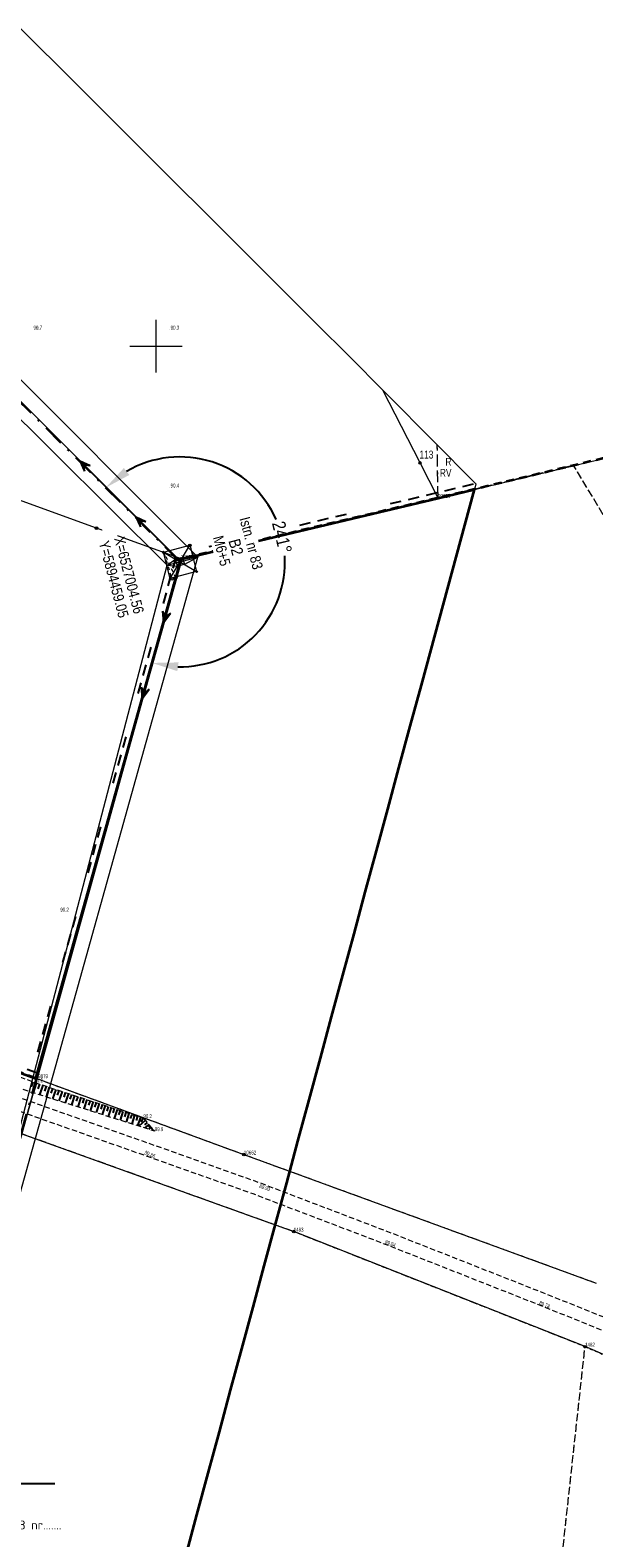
# Model space of a CAD drawing. Header units: metres. Extents: x 6524698 to 6533081, y 5883213 to 5896811.
# Tile 126 of 167: x 6526976 to 6527083, y 5894274 to 5894560. Entities that reach past the tile are written whole.
import ezdxf
from ezdxf import colors
from ezdxf.entities.mleader import LeaderData, LeaderLine
from ezdxf.enums import TextEntityAlignment as Align
from ezdxf.math import Vec2, Vec3

# ---------------------------------------------------------------- set-up
doc = ezdxf.new("R2010")
doc.units = ezdxf.units.M
doc.header["$MEASUREMENT"] = 0
for name, pattern in [('DASHDOT', [4, 2, -0.9, 0.2, -0.9]), ('mapa zasadnicza$0$1.0_0.5', [1.5, 1, -0.5]), ('mapa zasadnicza$0$1.5_1.0', [2.5, 1.5, -1]), ('mapa zasadnicza$0$219-1000', [0]), ('mapa zasadnicza$0$219-500', [0]), ('mapa zasadnicza$0$32_1000of', [17.7, 2.1, -1.4, 2.1, -1.4, 2.1, -8.6]), ('mapa zasadnicza$0$egkk-1000', [3, 2.25, -0.75]), ('mapa zasadnicza$0$egkk-500', [2, 1.5, -0.5]), ('mapa zasadnicza$0$egug-1000', [1.5, 0.75, -0.75]), ('mapa zasadnicza$0$egug-500', [1, 0.5, -0.5]), ('mapa zasadnicza$0$l219_1000', [0]), ('mapa zasadnicza$0$suep_wn_1000', [0]), ('mapa zasadnicza$0$suep_wn_500', [0]), ('mapa zasadnicza$0$supp_1000', [1.25, 0.625, -0.625])]:
    doc.linetypes.add(name, pattern=pattern)
doc.layers.get('0').update_dxf_attribs({"lineweight": 0})
for name, color, linetype in [('# OBMBS-9x-19xxx _EI_demontaż SN', 1, 'Demontaż_(6m)'), ('@Proj. słupy - seria', 1, 'Continuous'), ('@Proj. słupy - wys.', 1, 'Continuous'), ('mapa zasadnicza$0$000 Inne (niezydentyfikowane)', 7, 'Continuous'), ('mapa zasadnicza$0$202-punkt graniczny', 7, 'Continuous'), ('mapa zasadnicza$0$202-punkt graniczny-Atr103', 7, 'Continuous'), ('mapa zasadnicza$0$209-oznaczenie konturu klasyfikacyjnego', 7, 'Continuous'), ('mapa zasadnicza$0$210-oznaczenie konturu użytku gruntowego', 7, 'Continuous'), ('mapa zasadnicza$0$211-numer działki ewidencyjnej', 7, 'Continuous'), ('mapa zasadnicza$0$216-obręb ewidencyjny', 7, 'Continuous'), ('mapa zasadnicza$0$217-kontur klasyfikacyjny', 7, 'Continuous'), ('mapa zasadnicza$0$218-kontur użytku gruntowego', 7, 'Continuous'), ('mapa zasadnicza$0$219-działka ewidencyjna', 7, 'Continuous'), ('mapa zasadnicza$0$235-Granica obrębu symb. poboczny', 7, 'Continuous'), ('mapa zasadnicza$0$chodnik', 7, 'Continuous'), ('mapa zasadnicza$0$pikieta naturalna', 7, 'Continuous'), ('mapa zasadnicza$0$pikieta naturalna-Atr2', 7, 'Continuous'), ('mapa zasadnicza$0$pikieta sztuczna', 7, 'Continuous'), ('mapa zasadnicza$0$pikieta sztuczna-Atr2', 7, 'Continuous'), ('mapa zasadnicza$0$przewód elektroenergetyczny wysokiego napięcia', 7, 'Continuous'), ('mapa zasadnicza$0$Ramki i opis wydruku', 7, 'Continuous'), ('mapa zasadnicza$0$skarpa nieumocniona', 7, 'Continuous'), ('mapa zasadnicza$0$słup przewodów napowietrznych', 7, 'Continuous'), ('mapa zasadnicza$0$Wstawianie ramki sekcyjnej z opisem', 7, 'Continuous')]:
    doc.layers.add(name, color=color, linetype=linetype)
for name, color, linetype, lineweight in [('@Proj. słupy - blok', 1, 'Continuous', 15), ('@Proj. słupy - XY', 1, 'Continuous', 0), ('_trasa_kat_zalomu', 7, 'Continuous', 18), ('_trasa_os', 1, 'DASHDOT', 30), ('Sections span lengths and Marker Balls Plan', 7, 'Continuous', 0)]:
    doc.layers.add(name, color=color, linetype=linetype, lineweight=lineweight)
doc.styles.add('linie', font='simplex.shx', dxfattribs={"height": 1})
doc.styles.add('mapa zasadnicza$0$STANDARD', font='Working1250', dxfattribs={"width": 0.75})
doc.styles.add('Opis', font='ARIALN.TTF')
doc.styles.add('Opis_slupy', font='ARIALN.TTF')
doc.styles.add('PLS_View', font='arial.ttf')
doc.styles.get("Standard").update_dxf_attribs({"font": 'arial.ttf'})
doc.linetypes.add('Demontaż_(6m)', pattern='A,6,["x",linie,S=2,R=0,X=-0.5238,Y=-0.66667],0', length=6)
doc.dimstyles.new('Kat zalomu', dxfattribs={"dimtxt": 2.5, "dimasz": 5, "dimexe": 1.25, "dimexo": 0.625, "dimtad": 0, "dimtxsty": 'Opis_slupy', "dimcen": 2.5, "dimse1": 1, "dimse2": 1, "dimadec": 0, "dimazin": 0, "dimtfac": 1, "dimtmove": 0, "dimatfit": 3, "dimfxl": 1, "dimarcsym": 1})

# ---------------------------------------------------------------- blocks, each defined once
blk = doc.blocks.new('mapa zasadnicza$0$202')
at = {"color": 0, "linetype": 'Continuous', "lineweight": 0}
blk.add_circle((0, 0), 0.25, dxfattribs=at)
blk = doc.blocks.new('mapa zasadnicza$0$PW01')
at = {"linetype": 'Continuous', "lineweight": 13}
h = blk.add_hatch(color=0, dxfattribs=at)
edge = h.paths.add_edge_path()
edge.add_arc((0, 0), 0.045, 0, 360)
blk = doc.blocks.new('mapa zasadnicza$0$SUEP3')
at = {"color": 0, "linetype": 'Continuous'}
for p, q in [((0, 0), (12.003, 0)), ((12.003, 0), (10.003, 0.75)), ((10.003, 0.75), (11.003, 0)), ((12.003, 0), (10.003, -0.75)), ((11.003, 0), (10.003, -0.75)), ((12.003, 0), (27.003, 0)), ((27.003, 0), (25.003, 0.75)), ((25.003, 0.75), (26.003, 0)), ((27.003, 0), (25.003, -0.75)), ((26.003, 0), (25.003, -0.75))]:
    blk.add_line(p, q, dxfattribs=at)
blk = doc.blocks.new('mapa zasadnicza$0$SM05')
at = {"color": 0, "linetype": 'Continuous', "lineweight": 13}
blk.add_circle((0, 0), 0.25, dxfattribs=at)
blk = doc.blocks.new('*U2365')
at = {"layer": '@Proj. słupy - blok', "color": 0}
blk.add_line((-2.42, -0.64), (-0.49, -0.84), dxfattribs=at)
for points in [[(-3.16, 1.85), (1.85, 3.16), (3.16, -1.85), (-1.85, -3.16)], [(-0.84, 0.49), (0.49, 0.84), (0.84, -0.49), (-0.49, -0.84)]]:
    blk.add_lwpolyline(points, close=True, dxfattribs=at)
for points in [[(-1.85, -3.16), (1.85, 3.16)], [(-3.16, 1.85), (3.16, -1.85)], [(-2.42, -0.64), (-0.84, 0.49)]]:
    blk.add_lwpolyline(points, dxfattribs=at)
for centre, radius in [((1.85, 3.16), 0.15), ((-3.16, 1.85), 0.15), ((0, 0), 0.05), ((-2.42, -0.64), 0.05), ((-1.85, -3.16), 0.15)]:
    blk.add_circle(centre, radius, dxfattribs=at)
at = {"layer": '@Proj. słupy - seria', "color": 0, "insert": (10.64, 2.8), "char_height": 2.2, "attachment_point": 5, "rotation": 284.7339, "style": 'Opis', "bg_fill": 3, "box_fill_scale": 2.5, "bg_fill_color": 256, "bg_fill_transparency": 0}
blk.add_mtext_dynamic_manual_height_columns('B2', width=7.2, gutter_width=12.5, heights=[-2.21], dxfattribs=at)
at = {"layer": '@Proj. słupy - XY', "color": 0, "linetype": 'Continuous', "style": 'Opis'}
for tag, p in [('Y', (-12.57, -3.31)), ('X', (-9.67, -2.54))]:
    blk.add_attdef(tag, text='', height=2, rotation=284.7339, dxfattribs=at).set_placement(p, align=Align.MIDDLE_CENTER)
at = {"layer": '@Proj. słupy - blok', "color": 0}
for p, q in [((-2.42, -0.64), (3.38, 0.89)), ((3.38, 0.89), (0.84, -0.49))]:
    blk.add_line(p, q, dxfattribs=at)
blk.add_lwpolyline([(3.38, 0.89), (0.49, 0.84)], dxfattribs=at)
for centre, radius in [((3.38, 0.89), 0.05), ((3.16, -1.85), 0.15)]:
    blk.add_circle(centre, radius, dxfattribs=at)
at = {"layer": '@Proj. słupy - seria', "color": 0, "style": 'Opis'}
blk.add_attdef('STAN', text='', height=2, rotation=284.7339, dxfattribs=at).set_placement((13.54, 3.56), align=Align.MIDDLE_CENTER)
at = {"layer": '@Proj. słupy - wys.', "color": 0, "insert": (7.93, 2.09), "char_height": 2, "attachment_point": 5, "rotation": 284.7339, "style": 'Opis'}
blk.add_mtext_dynamic_manual_height_columns('M6+5 ', width=6.652, gutter_width=12.5, heights=[3.6], dxfattribs=at)
at = {"layer": '@Proj. słupy - XY', "color": 0, "linetype": 'Continuous', "insert": (-11.12, -2.92), "char_height": 2.5, "attachment_point": 5, "rotation": 284.7339, "style": 'Opis', "bg_fill": 3, "box_fill_scale": 1, "bg_fill_color": 256, "bg_fill_transparency": 0}
blk.add_mtext_dynamic_manual_height_columns('\\P', width=19.7098, gutter_width=5.34, heights=[5.63], dxfattribs=at)
blk = doc.blocks.new('*D2413')
at = {"layer": '_trasa_kat_zalomu', "color": 0, "lineweight": -2}
for start, end in [(23.7874, 120.58), (268.8882, 3.2349)]:
    blk.add_arc((6527004.56, 5894459.05), 19.94, start, end, dxfattribs=at)
at = {"layer": '_trasa_kat_zalomu', "color": 0}
for points in [[(6526993.9, 5894476.88), (6526994.93, 5894475.56), (6526990.46, 5894473.15)], [(6527004.29, 5894439.95), (6527004.05, 5894438.3), (6526999.22, 5894439.85)]]:
    blk.add_solid(points, dxfattribs=at)
at = {"layer": 'Defpoints', "color": 0}
for p in [(6527016.04, 5894475.35), (6526998.02, 5894465.59), (6527004.56, 5894459.05), (6527002.26, 5894450.77)]:
    blk.add_point(p, dxfattribs=at)
at = {"layer": '_trasa_kat_zalomu', "color": 0, "insert": (6527023.94, 5894463.71), "char_height": 2.5, "attachment_point": 5, "rotation": 283.5112, "style": 'Opis_slupy'}
blk.add_mtext('241%%d', dxfattribs=at)

msp = doc.modelspace()

# ---------------------------------------------------------------- linework, layer by layer
at = {"layer": '_trasa_os', "linetype": 'DASHDOT', "ltscale": 2}
msp.add_lwpolyline([(6528589.986, 5891744.689), (6528580.198, 5892007.978), (6528365.87, 5892211.536), (6528143.159, 5892378.558), (6527920.541, 5892545.59), (6527693.967, 5892715.374), (6527530.815, 5892837.971), (6527304.639, 5893007.458), (6527095.026, 5893164.924), (6526808.543, 5893379.811), (6526773.046, 5893625.004), (6526837.186, 5893856.22), (6526918.697, 5894149.866), (6527004.557, 5894459.054), (6526829.193, 5894634.492), (6526625.033, 5894855.653), (6526658.914, 5895086.074), (6526701.409, 5895318.796), (6526680.866, 5895666.414), (6526660.166, 5896015.549), (6526639.565, 5896364.931), (6526621.438, 5896669.322), (6526632.668, 5896724.885)], dxfattribs=at)
at = {"layer": 'mapa zasadnicza$0$000 Inne (niezydentyfikowane)', "color": 7, "linetype": 'Continuous', "lineweight": 35, "flags": 128}
msp.add_lwpolyline([(6526931.071, 5894377.675), (6526977.15, 5894360.93), (6527004.75, 5894459.57), (6527053.57, 5894471.14), (6527060.467, 5894472.795), (6527050.341, 5894435.644), (6527048.222, 5894427.81), (6527046.091, 5894419.928), (6527043.959, 5894412.046), (6527041.827, 5894404.165), (6527039.696, 5894396.283), (6527037.564, 5894388.401), (6527035.433, 5894380.519), (6527033.301, 5894372.637), (6527031.169, 5894364.755), (6527029.038, 5894356.873), (6527026.906, 5894348.991), (6527024.775, 5894341.109), (6527022.643, 5894333.227), (6527020.511, 5894325.346), (6527018.38, 5894317.464), (6527016.248, 5894309.582), (6527014.117, 5894301.7), (6527011.985, 5894293.818), (6527009.853, 5894285.936), (6527007.722, 5894278.054), (6527005.59, 5894270.172)], dxfattribs=at)
at = {"layer": 'mapa zasadnicza$0$000 Inne (niezydentyfikowane)', "color": 7, "linetype": 'Continuous', "lineweight": 25, "flags": 128}
for points in [[(6526976.63, 5894360.27), (6526976.28, 5894359.35)], [(6526977.26, 5894360.05), (6526976.65, 5894358.19)], [(6526977.88, 5894359.84), (6526977.58, 5894358.92)], [(6526978.5, 5894359.64), (6526977.9, 5894357.8)], [(6526979.11, 5894359.44), (6526978.81, 5894358.52)], [(6526979.73, 5894359.24), (6526979.13, 5894357.41)], [(6526980.34, 5894359.04), (6526980.04, 5894358.13)], [(6526980.94, 5894358.84), (6526980.35, 5894357.03)], [(6526981.55, 5894358.64), (6526981.25, 5894357.74)], [(6526982.15, 5894358.45), (6526981.56, 5894356.65)], [(6526982.75, 5894358.25), (6526982.46, 5894357.35)], [(6526983.35, 5894358.05), (6526982.76, 5894356.27)], [(6526983.94, 5894357.86), (6526983.65, 5894356.97)], [(6526984.54, 5894357.66), (6526983.96, 5894355.89)], [(6526985.13, 5894357.47), (6526984.84, 5894356.59)], [(6526985.72, 5894357.28), (6526985.14, 5894355.52)], [(6526986.3, 5894357.08), (6526986.02, 5894356.21)], [(6526986.89, 5894356.89), (6526986.32, 5894355.15)], [(6526987.47, 5894356.7), (6526987.19, 5894355.83)], [(6526988.05, 5894356.51), (6526987.48, 5894354.78)], [(6526988.63, 5894356.32), (6526988.34, 5894355.46)], [(6526989.2, 5894356.13), (6526988.64, 5894354.42)], [(6526989.78, 5894355.95), (6526989.5, 5894355.09)], [(6526990.35, 5894355.76), (6526989.79, 5894354.05)], [(6526990.92, 5894355.57), (6526990.64, 5894354.72)], [(6526991.48, 5894355.39), (6526990.93, 5894353.69)], [(6526992.05, 5894355.2), (6526991.77, 5894354.36)], [(6526992.61, 5894355.02), (6526992.06, 5894353.34)], [(6526993.17, 5894354.83), (6526992.9, 5894354)], [(6526993.73, 5894354.65), (6526993.18, 5894352.98)], [(6526994.28, 5894354.47), (6526994.01, 5894353.64)], [(6526994.84, 5894354.29), (6526994.3, 5894352.63)], [(6526995.39, 5894354.1), (6526995.12, 5894353.28)], [(6526995.94, 5894353.92), (6526995.4, 5894352.28)], [(6526996.49, 5894353.74), (6526996.22, 5894352.93)], [(6526997.03, 5894353.57), (6526996.5, 5894351.94)], [(6526997.97, 5894352.96), (6526996.72, 5894351.87)], [(6526997.58, 5894353.39), (6526997.1, 5894352.64)], [(6526998.34, 5894352.54), (6526997.84, 5894352.1)], [(6526998.65, 5894352.18), (6526997.87, 5894351.51)], [(6526998.89, 5894351.9), (6526998.59, 5894351.64)], [(6526999.09, 5894351.68), (6526998.62, 5894351.27)], [(6526999.28, 5894351.46), (6526999.11, 5894351.31)], [(6526999.47, 5894351.24), (6526999.27, 5894351.06)], [(6526999.67, 5894351.02), (6526999.64, 5894350.99)]]:
    msp.add_lwpolyline(points, dxfattribs=at)
at = {"layer": 'mapa zasadnicza$0$216-obręb ewidencyjny', "color": 7, "linetype": 'mapa zasadnicza$0$1.5_1.0', "lineweight": 35, "flags": 128}
msp.add_lwpolyline([(6528080.19, 5893144.58), (6528061.74, 5893201.21), (6528047.55, 5893241.88), (6528024.92, 5893315.29), (6528008.56, 5893361.13), (6527994.3, 5893412.78), (6527972.36, 5893501.34), (6527968.55, 5893513.63), (6527970.79, 5893518.44), (6527970.73, 5893522.51), (6527967.45, 5893552.31), (6527966.7, 5893563.53), (6527962.24, 5893630.13), (6528051.1, 5893681.86), (6528093.51, 5893704.95), (6528160.44, 5893751.29), (6528192.4, 5893787.97), (6528212.45, 5893801.88), (6528235.37, 5893817.79), (6528263.34, 5893839.22), (6528292.63, 5893867.35), (6528325.94, 5893899.11), (6528322.17, 5893903.05), (6528250.73, 5893995.91), (6528184.31, 5894083.49), (6528144.78, 5894142.59), (6528140.26, 5894150.17), (6528112.08, 5894189.3), (6528016.98, 5894319.35), (6528001.44, 5894344.63), (6527975.61, 5894386.54), (6527948.25, 5894431.11), (6527919.91, 5894480.01), (6527892.39, 5894527.5), (6527882.42, 5894543.56), (6527855.65, 5894587.93), (6527823.65, 5894640.97), (6527805.93, 5894633.3), (6527750.7, 5894622.26), (6527703.08, 5894611.82), (6527660.79, 5894602.88), (6527644.2, 5894599.12), (6527623.22, 5894594.36), (6527546.55, 5894577.52), (6527485.04, 5894564.12), (6527442.59, 5894555.97), (6527376.5, 5894538.97), (6527356.91, 5894534.04), (6527324.89, 5894525.35), (6527242.36, 5894508.66), (6527235, 5894507.23), (6527228.04, 5894506.29), (6527159.89, 5894496.69), (6527053.58, 5894471.18), (6527004.75, 5894459.61), (6526977.15, 5894360.97), (6526895.2, 5894390.7), (6526886.54, 5894409.25), (6526848.25, 5894423.17), (6526790.81, 5894405.63), (6526783.96, 5894403.77), (6526751.66, 5894393.24), (6526675.52, 5894369.12), (6526524.19, 5894423.84), (6526526.13, 5894397.23), (6526528.98, 5894342.85), (6526531.21, 5894300.39), (6526524.41, 5894296.52), (6526520.88, 5894294.84), (6526433.18, 5894243.61), (6526409.32, 5894231.32), (6526314.07, 5894204.53), (6526268.73, 5894188.91), (6526258.95, 5894183.01), (6526232.67, 5894174.45), (6526048.77, 5894185.58), (6526028.42, 5894185.14), (6525944.02, 5894189.55), (6525880.8, 5894192.86), (6525865.46, 5894208.87), (6525815.37, 5894268.24), (6525725.76, 5894354.61), (6525677.43, 5894405.04), (6525642.47, 5894443.85), (6525631.75, 5894455.74), (6525621.46, 5894467.17), (6525618.11, 5894470.89), (6525610.84, 5894478.96), (6525545.06, 5894551.99), (6525537.2, 5894560.72), (6525460.52, 5894338.76), (6525456.21, 5894326.33), (6525450.16, 5894308.9), (6525445.22, 5894294.63), (6525423.21, 5894231.15), (6525415.4, 5894208.63), (6525399.64, 5894161.49), (6525369.98, 5894072.79), (6525342.34, 5893997.91), (6525337.4, 5893981.36), (6525266.58, 5893924.52), (6525217.93, 5893885.48), (6525120.08, 5893806.06), (6525080.21, 5893781.94), (6525034.62, 5893753.64), (6524956.86, 5893706.08), (6524954.17, 5893701.72), (6524952.33, 5893698.77), (6524951.12, 5893696.84), (6524924.06, 5893653.68), (6524922.11, 5893650.61), (6524908.03, 5893628.41), (6524885.99, 5893594.37), (6524823.72, 5893494.6), (6524818.62, 5893484.85), (6524776.38, 5893404.01), (6524760.03, 5893372.45), (6524743.69, 5893340.87), (6524727.34, 5893309.3), (6524725.32, 5893305.6), (6524701.12, 5893258.79), (6524698.5, 5893253.75), (6524741.55, 5893198.86), (6524787.16, 5893135.47), (6524797.48, 5893113.55), (6524827.59, 5893049.65), (6524848.15, 5892993.16), (6524885, 5892891.94), (6524886.71, 5892887.25), (6524900.94, 5892860.83), (6524938.01, 5892801.88), (6524942.47, 5892794.78), (6524958.2, 5892763.24), (6524982.49, 5892709.34), (6524989.65, 5892692.64), (6525021.29, 5892644.7), (6525047.57, 5892607.1), (6525072.42, 5892559.28), (6525080.98, 5892544.34), (6525104.23, 5892503.81), (6525105.73, 5892501.2), (6525124.09, 5892461.96), (6525158, 5892390.4), (6525163.69, 5892366.6), (6525187.74, 5892266.07), (6525200.42, 5892203.7), (6525210.27, 5892167.69), (6525235.54, 5892075.31), (6525239, 5892035.46), (6525241.84, 5892018.03), (6525246.18, 5891943.28), (6525246.02, 5891937.6), (6525245.65, 5891924.05), (6525244.65, 5891887.35), (6525244.88, 5891861.21), (6525245.32, 5891811.32), (6525234.24, 5891649.83), (6525224.07, 5891546.78), (6525208.12, 5891507.31), (6525193.48, 5891471.08), (6525186.45, 5891448.59), (6525184.14, 5891444.14), (6525180.5, 5891437.11), (6525176.64, 5891433.3), (6525163.56, 5891420.57), (6525150.33, 5891406.73), (6525149.34, 5891405.88), (6525147.46, 5891404.1), (6525146.26, 5891402.89), (6525142.82, 5891399.45), (6525132.06, 5891389.06), (6525128.35, 5891385.34), (6525124.8, 5891381.67), (6525121.13, 5891378.06), (6525095.65, 5891351.83), (6525053.05, 5891307.97), (6525038.88, 5891292.8), (6525015.99, 5891261.95), (6524996.02, 5891237.19), (6524958.43, 5891186.61), (6524908.74, 5891119.69), (6524979.34, 5891082.37), (6525035.16, 5891054.09), (6525074.44, 5891035.78), (6525140.68, 5891002.24), (6525158.27, 5890993.31), (6525169.95, 5890987.37), (6525189.03, 5890979.26), (6525225.79, 5890963.63), (6525241.68, 5890952.94), (6525280.63, 5890926.71), (6525286.23, 5890923.62), (6525353.13, 5890886.67), (6525387.9, 5890862.89), (6525416.13, 5890848.06), (6525465.51, 5890821.53), (6525489.55, 5890809.17), (6525532.35, 5890788.13), (6525593.44, 5890757.92), (6525656.38, 5890722.42), (6525712.1, 5890690.97), (6525744.09, 5890674.26), (6525753.93, 5890669.12), (6525811.57, 5890638.94), (6525889.01, 5890598.56), (6525902.26, 5890595.95), (6525968.12, 5890559.29), (6526048.15, 5890515.81), (6526148.09, 5890465.98), (6526205.96, 5890434.59), (6526262.38, 5890404.11), (6526332.75, 5890374.64), (6526425.41, 5890334.29), (6526595.63, 5890279.11), (6526573.45, 5890132.21), (6526575.25, 5890133.06), (6526592.18, 5890129.32), (6526722.43, 5890098.71), (6526728.64, 5890098.03), (6526735.76, 5890098.07), (6526740.34, 5890097.85), (6526742.25, 5890097.45), (6526749.57, 5890095.95), (6526757.09, 5890094.4), (6526758.07, 5890090.77), (6526792.43, 5890086.11), (6526812.21, 5890083.05), (6526890.35, 5890080.91), (6526909.87, 5890084.83), (6526952.34, 5890094.44), (6526971.01, 5890104.38), (6526981, 5890111.26), (6526988.84, 5890116.67), (6527008.52, 5890134.26), (6527045.63, 5890148.55), (6527057.31, 5890152.25), (6527077.89, 5890166.68), (6527165.07, 5890215.69), (6527220.83, 5890245.22), (6527241.28, 5890253.87), (6527273.45, 5890274.12), (6527288.1, 5890288.63), (6527313.38, 5890308.14), (6527321.27, 5890314.22), (6527338.23, 5890321.73), (6527355.64, 5890331.57), (6527391.42, 5890349.92), (6527454.67, 5890547.02), (6527509.07, 5890729.27), (6527517.65, 5890758.02), (6527651.09, 5891150.82), (6527705.03, 5891299.34), (6527759.25, 5891463.12), (6527785.51, 5891547.1), (6527787.58, 5891553.86), (6527801.61, 5891598.79), (6527846.82, 5891746.29), (6528014.33, 5891830.31), (6528198.8, 5891907.55), (6528440.31, 5891996.73), (6528394.78, 5892128.68), (6528377.11, 5892179.95), (6528349.09, 5892260.65), (6528334.62, 5892315.93), (6528299.61, 5892411.02), (6528296.22, 5892421.59), (6528276.69, 5892498.16), (6528274.02, 5892507.32), (6528253.12, 5892581.84), (6528217.45, 5892695.43), (6528216.98, 5892718.27), (6528214.23, 5892726.13), (6528211.23, 5892742.29), (6528202.22, 5892766.07), (6528192.07, 5892792.85), (6528171.14, 5892860.59), (6528166.45, 5892875.8), (6528118.84, 5893029.51), (6528114.87, 5893046.22), (6528103.06, 5893080.73)], close=True, dxfattribs=at)
at = {"layer": 'mapa zasadnicza$0$217-kontur klasyfikacyjny', "color": 92, "linetype": 'mapa zasadnicza$0$egkk-1000', "lineweight": 18, "flags": 128}
for points in [[(6527053.58, 5894471.18), (6527053.424, 5894481.278)], [(6527053.58, 5894471.18), (6527060.48, 5894472.836)], [(6527004.75, 5894459.61), (6527053.58, 5894471.18)], [(6526977.15, 5894360.97), (6527004.75, 5894459.61)], [(6526931.072, 5894377.686), (6526977.15, 5894360.97)]]:
    msp.add_lwpolyline(points, dxfattribs=at)
at = {"layer": 'mapa zasadnicza$0$217-kontur klasyfikacyjny', "color": 92, "linetype": 'mapa zasadnicza$0$egkk-500', "lineweight": 18, "flags": 128}
for points in [[(6527079.33, 5894477.36), (6527053.58, 5894471.18)], [(6527109.72, 5894426.89), (6527079.33, 5894477.36)], [(6527053.58, 5894471.18), (6527004.75, 5894459.61)], [(6527004.75, 5894459.61), (6526977.15, 5894360.97)], [(6526977.15, 5894360.97), (6527016.71, 5894346.47)], [(6527026.16, 5894331.82), (6526974.5, 5894350.39)], [(6527016.71, 5894346.47), (6527083.61, 5894322.04)], [(6527081.5, 5894309.97), (6527026.16, 5894331.82)], [(6527075.82, 5894258.02), (6527081.5, 5894309.97)]]:
    msp.add_lwpolyline(points, dxfattribs=at)
at = {"layer": 'mapa zasadnicza$0$218-kontur użytku gruntowego', "color": 3, "linetype": 'mapa zasadnicza$0$egug-1000', "lineweight": 18, "flags": 128}
for points in [[(6527053.58, 5894471.18), (6527053.424, 5894481.278)], [(6527053.58, 5894471.18), (6527060.48, 5894472.836)], [(6527004.75, 5894459.61), (6527053.58, 5894471.18)], [(6526977.15, 5894360.97), (6527004.75, 5894459.61)], [(6526931.072, 5894377.686), (6526977.15, 5894360.97)]]:
    msp.add_lwpolyline(points, dxfattribs=at)
at = {"layer": 'mapa zasadnicza$0$218-kontur użytku gruntowego', "color": 3, "linetype": 'mapa zasadnicza$0$egug-500', "lineweight": 18, "flags": 128}
for points in [[(6527079.33, 5894477.36), (6527053.58, 5894471.18)], [(6527109.72, 5894426.89), (6527079.33, 5894477.36)], [(6527053.58, 5894471.18), (6527004.75, 5894459.61)], [(6527004.75, 5894459.61), (6526977.15, 5894360.97)], [(6526977.15, 5894360.97), (6526895.2, 5894390.7)], [(6526977.15, 5894360.97), (6527016.71, 5894346.47)], [(6527026.16, 5894331.82), (6526974.5, 5894350.39)], [(6527016.71, 5894346.47), (6527083.61, 5894322.04)], [(6527081.5, 5894309.97), (6527026.16, 5894331.82)], [(6527075.82, 5894258.02), (6527081.5, 5894309.97)], [(6527081.5, 5894309.97), (6527122.28, 5894292.2)]]:
    msp.add_lwpolyline(points, dxfattribs=at)
at = {"layer": 'mapa zasadnicza$0$219-działka ewidencyjna', "color": 7, "linetype": 'mapa zasadnicza$0$219-1000', "lineweight": 18, "flags": 128}
for points in [[(6526988.68, 5894465.45), (6526893.028, 5894500.192)], [(6527050.15, 5894477.84), (6527043.105, 5894491.654)], [(6527053.58, 5894471.18), (6527050.15, 5894477.84)], [(6527060.48, 5894472.836), (6527053.58, 5894471.18)], [(6527053.58, 5894471.18), (6527004.75, 5894459.61)], [(6527004.75, 5894459.61), (6526988.68, 5894465.45)], [(6527004.75, 5894459.61), (6526977.15, 5894360.97)], [(6526977.15, 5894360.97), (6526931.072, 5894377.686)]]:
    msp.add_lwpolyline(points, dxfattribs=at)
at = {"layer": 'mapa zasadnicza$0$219-działka ewidencyjna', "color": 7, "linetype": 'mapa zasadnicza$0$219-500', "lineweight": 18, "flags": 128}
for points in [[(6527053.58, 5894471.18), (6527159.89, 5894496.69)], [(6527004.75, 5894459.61), (6527053.58, 5894471.18)], [(6526977.15, 5894360.97), (6527004.75, 5894459.61)], [(6526895.2, 5894390.7), (6526977.15, 5894360.97)], [(6526977.15, 5894360.97), (6527016.71, 5894346.47)], [(6526974.5, 5894350.39), (6527026.16, 5894331.82)], [(6527016.71, 5894346.47), (6527083.61, 5894322.04)], [(6527081.5, 5894309.97), (6527026.16, 5894331.82)], [(6527122.28, 5894292.2), (6527081.5, 5894309.97)]]:
    msp.add_lwpolyline(points, dxfattribs=at)
at = {"layer": 'mapa zasadnicza$0$219-działka ewidencyjna', "color": 7, "linetype": 'mapa zasadnicza$0$l219_1000', "lineweight": 18, "flags": 128}
msp.add_lwpolyline([(6527060.48, 5894472.836), (6527053.58, 5894471.18)], dxfattribs=at)
at = {"layer": 'mapa zasadnicza$0$219-działka ewidencyjna', "color": 7, "linetype": 'mapa zasadnicza$0$l219_1000', "lineweight": 13, "flags": 128}
for points in [[(6527053.58, 5894471.18), (6527004.75, 5894459.61)], [(6527004.75, 5894459.61), (6526977.15, 5894360.97)], [(6526977.15, 5894360.97), (6526931.072, 5894377.686)]]:
    msp.add_lwpolyline(points, dxfattribs=at)
at = {"layer": 'mapa zasadnicza$0$235-Granica obrębu symb. poboczny', "color": 0, "linetype": 'mapa zasadnicza$0$32_1000of', "lineweight": 25}
for p, q in [((6527053.349, 5894472.153), (6527004.519, 5894460.583)), ((6527060.247, 5894473.808), (6527053.347, 5894472.152)), ((6527053.347, 5894472.152), (6527053.347, 5894472.152)), ((6527053.347, 5894472.152), (6527053.347, 5894472.152)), ((6527053.349, 5894472.153), (6527053.349, 5894472.153)), ((6527053.349, 5894472.153), (6527053.349, 5894472.153)), ((6527060.247, 5894473.808), (6527060.247, 5894473.808)), ((6527060.247, 5894473.808), (6527060.247, 5894473.808)), ((6527003.787, 5894459.879), (6526976.187, 5894361.239)), ((6527003.787, 5894459.879), (6527003.787, 5894459.879)), ((6527003.787, 5894459.879), (6527003.787, 5894459.879)), ((6527004.519, 5894460.583), (6527004.519, 5894460.583)), ((6527004.519, 5894460.583), (6527004.519, 5894460.583)), ((6526977.491, 5894361.91), (6526931.413, 5894378.626)), ((6526976.187, 5894361.239), (6526976.187, 5894361.239)), ((6526976.187, 5894361.239), (6526976.187, 5894361.239)), ((6526977.491, 5894361.91), (6526977.491, 5894361.91)), ((6526977.491, 5894361.91), (6526977.491, 5894361.91))]:
    msp.add_line(p, q, dxfattribs=at)
at = {"layer": 'mapa zasadnicza$0$chodnik', "color": 7, "linetype": 'mapa zasadnicza$0$1.0_0.5', "lineweight": 18, "flags": 128}
msp.add_lwpolyline([(6526818.12, 5894413.97), (6526844.55, 5894404.43), (6526884.78, 5894389.96), (6526924.85, 5894374.77), (6526966.21, 5894360.07), (6526998.48, 5894348.67), (6527019.58, 5894341.16), (6527044.6, 5894331.62), (6527073.97, 5894320.04), (6527094.36, 5894311.88), (6527117.47, 5894301.86), (6527142.84, 5894289.73), (6527167.62, 5894276.72), (6527195.33, 5894261.65), (6527219.01, 5894248.2), (6527230.7, 5894241.2), (6527238.27, 5894236.48), (6527259.86, 5894222.24), (6527282.04, 5894206.87), (6527303.2, 5894191.74), (6527321.93, 5894177.62), (6527342.75, 5894160.27), (6527362.82, 5894142.83), (6527382.06, 5894125.49), (6527398.41, 5894110.19), (6527432.03, 5894076.92), (6527462.75, 5894046.12), (6527495.53, 5894012.67), (6527509.48, 5893998.69), (6527529.08, 5893979.02), (6527560.24, 5893947.95), (6527558.94, 5893945.78), (6527527.19, 5893977.48), (6527493.45, 5894011.3), (6527460.92, 5894044.58), (6527430.76, 5894074.78), (6527396.47, 5894108.66), (6527380.26, 5894123.85), (6527360.93, 5894141.23), (6527340.72, 5894158.77), (6527325.07, 5894171.95), (6527324.24, 5894172.53), (6527323.43, 5894172.86), (6527319.04, 5894176.32), (6527318.42, 5894177.1), (6527317.73, 5894177.74), (6527301.61, 5894189.88), (6527280.53, 5894204.93), (6527258.26, 5894220.36), (6527236.97, 5894234.34), (6527236.06, 5894234.82), (6527235.31, 5894235.05), (6527229.66, 5894238.5), (6527228.93, 5894239.31), (6527228.16, 5894239.82), (6527217.64, 5894246.17), (6527193.23, 5894259.95), (6527165.73, 5894274.91), (6527141.2, 5894287.8), (6527116.15, 5894299.79), (6527093.41, 5894309.6), (6527072.41, 5894318.02), (6527043.08, 5894329.59), (6527018.43, 5894338.98), (6526997.53, 5894346.39), (6526973.03, 5894355.04), (6526965.43, 5894357.73), (6526924.29, 5894372.35), (6526883.67, 5894387.72), (6526843.29, 5894402.29), (6526814.22, 5894412.78)], close=True, dxfattribs=at)
at = {"layer": 'mapa zasadnicza$0$przewód elektroenergetyczny wysokiego napięcia', "color": 1, "linetype": 'mapa zasadnicza$0$suep_wn_1000', "lineweight": 18, "flags": 128}
msp.add_lwpolyline([(6527004.625, 5894459.125), (6526829.31, 5894634.74)], dxfattribs=at)
at = {"layer": 'mapa zasadnicza$0$przewód elektroenergetyczny wysokiego napięcia', "color": 1, "linetype": 'mapa zasadnicza$0$suep_wn_500', "lineweight": 18, "flags": 128}
for points in [[(6526918.71, 5894149.85), (6527004.69, 5894459.15)], [(6527004.69, 5894459.15), (6526918.71, 5894149.85)]]:
    msp.add_lwpolyline(points, dxfattribs=at)
at = {"layer": 'mapa zasadnicza$0$Ramki i opis wydruku', "color": 7, "linetype": 'Continuous', "lineweight": 13, "flags": 128}
msp.add_lwpolyline([(6526972.69, 5894561.98), (6526977.19, 5894557.48), (6526981.7, 5894552.98), (6526986.2, 5894548.49), (6526990.71, 5894543.99), (6526995.22, 5894539.5), (6526999.72, 5894535), (6527004.23, 5894530.5), (6527008.74, 5894526.01), (6527013.24, 5894521.51), (6527017.75, 5894517.01), (6527022.26, 5894512.52), (6527026.76, 5894508.02), (6527031.27, 5894503.52), (6527035.84, 5894498.96), (6527060.77, 5894473.89), (6527060.47, 5894472.8), (6527053.57, 5894471.14), (6527004.75, 5894459.57), (6526977.15, 5894360.93), (6526931.07, 5894377.68)], dxfattribs=at)
at = {"layer": 'mapa zasadnicza$0$skarpa nieumocniona', "color": 7, "linetype": 'mapa zasadnicza$0$1.0_0.5', "lineweight": 18, "flags": 128}
msp.add_lwpolyline([(6526997.6, 5894353.38), (6526999.76, 5894350.91), (6526944.34, 5894368.38), (6526944.29, 5894370.13), (6526945.97, 5894372.16), (6526976.89, 5894360.17)], close=True, dxfattribs=at)
msp.add_lwpolyline([(6526997.6, 5894353.38), (6526999.76, 5894350.91), (6526944.34, 5894368.38), (6526944.29, 5894370.13), (6526945.97, 5894372.16), (6526976.89, 5894360.17)], close=True, dxfattribs=at)
at = {"layer": 'mapa zasadnicza$0$słup przewodów napowietrznych', "color": 7, "linetype": 'mapa zasadnicza$0$supp_1000', "lineweight": 18, "flags": 128}
for points in [[(6527003.762, 5894456.039), (6527003.03, 5894455.82), (6527001.57, 5894460.73)], [(6527003.762, 5894456.039), (6527001.57, 5894460.73)], [(6527006.45, 5894462.19), (6527007.066, 5894460.119)]]:
    msp.add_lwpolyline(points, dxfattribs=at)
at = {"layer": 'mapa zasadnicza$0$Wstawianie ramki sekcyjnej z opisem', "color": 7, "linetype": 'Continuous', "lineweight": 13, "flags": 128}
for points in [[(6527000, 5894495), (6527000, 5894505)], [(6526995, 5894500), (6527005, 5894500)]]:
    msp.add_lwpolyline(points, dxfattribs=at)

# ---------------------------------------------------------------- block references
at = {"layer": 'mapa zasadnicza$0$202-punkt graniczny', "color": 7, "linetype": 'Continuous', "lineweight": 18}
for p in [(6527050.15, 5894477.84), (6527053.58, 5894471.18), (6527053.58, 5894471.18), (6526988.68, 5894465.45), (6527004.75, 5894459.61), (6527004.75, 5894459.61), (6526977.15, 5894360.97), (6526977.15, 5894360.97), (6527016.71, 5894346.47), (6527026.16, 5894331.82), (6527081.5, 5894309.97)]:
    msp.add_blockref('mapa zasadnicza$0$202', p, dxfattribs=at)
at = {"layer": 'mapa zasadnicza$0$pikieta naturalna', "color": 7, "linetype": 'Continuous', "lineweight": 13}
for p in [(6527002.57, 5894503.17), (6527002.57, 5894473.17), (6526986.15, 5894393.88), (6526976.89, 5894360.17), (6526997.6, 5894353.38), (6526999.76, 5894350.91)]:
    msp.add_blockref('mapa zasadnicza$0$PW01', p, dxfattribs=at)
at = {"layer": 'mapa zasadnicza$0$pikieta sztuczna', "color": 7, "linetype": 'Continuous', "lineweight": 13}
for p in [(6526997.53, 5894346.39), (6527019.58, 5894341.16), (6527043.07, 5894329.59), (6527072.41, 5894318.02)]:
    msp.add_blockref('mapa zasadnicza$0$PW01', p, dxfattribs=at)
at = {"layer": 'mapa zasadnicza$0$przewód elektroenergetyczny wysokiego napięcia', "color": 1, "linetype": 'Continuous', "lineweight": 18}
for p, rotation in [((6527004.625, 5894459.125), 134.951), ((6527004.69, 5894459.15), 254.465)]:
    msp.add_blockref('mapa zasadnicza$0$SUEP3', p, dxfattribs=dict(at, rotation=rotation))
at = {"layer": 'mapa zasadnicza$0$słup przewodów napowietrznych', "color": 7, "linetype": 'Continuous', "lineweight": 18}
for p in [(6527001.57, 5894460.73), (6527006.45, 5894462.19), (6527007.066, 5894460.119), (6527003.03, 5894455.82), (6527003.762, 5894456.039)]:
    msp.add_blockref('mapa zasadnicza$0$SM05', p, dxfattribs=at)

# ---------------------------------------------------------------- texts
at = {"layer": 'mapa zasadnicza$0$202-punkt graniczny-Atr103', "color": 7, "style": 'mapa zasadnicza$0$STANDARD', "width": 0.667}
for s, p in [('29881', (6527053.58, 5894471.18)), ('29880', (6527004.75, 5894459.61)), ('29879', (6526977.15, 5894360.97)), ('10662', (6527016.71, 5894346.47)), ('1483', (6527026.16, 5894331.82)), ('1482', (6527081.5, 5894309.97))]:
    msp.add_text(s, height=0.75, dxfattribs=at).set_placement(p)
at = {"layer": 'mapa zasadnicza$0$209-oznaczenie konturu klasyfikacyjnego', "color": 3, "linetype": 'Continuous', "lineweight": 18, "style": 'mapa zasadnicza$0$STANDARD', "width": 0.79}
msp.add_text('RV', height=1.5, dxfattribs=at).set_placement((6527056.13, 5894475.21), align=Align.RIGHT)
at = {"layer": 'mapa zasadnicza$0$210-oznaczenie konturu użytku gruntowego', "color": 3, "linetype": 'Continuous', "lineweight": 18, "style": 'mapa zasadnicza$0$STANDARD', "width": 0.79}
msp.add_text('R', height=1.5, dxfattribs=at).set_placement((6527056.12, 5894477.31), align=Align.RIGHT)
at = {"layer": 'mapa zasadnicza$0$211-numer działki ewidencyjnej', "color": 7, "linetype": 'Continuous', "lineweight": 18, "style": 'mapa zasadnicza$0$STANDARD', "width": 0.79}
msp.add_text('113', height=1.5, dxfattribs=at).set_placement((6527052.69, 5894478.68), align=Align.RIGHT)
at = {"layer": 'mapa zasadnicza$0$pikieta naturalna-Atr2', "color": 7, "style": 'mapa zasadnicza$0$STANDARD', "width": 0.667}
for s, p in [('90.7', (6526976.73, 5894503.16)), ('90.3', (6527002.77, 5894503.17)), ('90.4', (6527002.77, 5894473.17)), ('90.2', (6526981.82, 5894392.61)), ('90.2', (6526976.89, 5894360.17)), ('90.2', (6526997.6, 5894353.38)), ('89.9', (6526999.76, 5894350.91))]:
    msp.add_text(s, height=0.75, dxfattribs=at).set_placement(p)
at = {"layer": 'mapa zasadnicza$0$pikieta sztuczna-Atr2', "color": 7, "style": 'mapa zasadnicza$0$STANDARD', "width": 0.667}
for s, rotation, p in [('89.86', 338.542, (6526997.73, 5894346.54)), ('89.93', 340.572, (6527019.55, 5894340.18)), ('89.84', 339.818, (6527043.4, 5894329.58)), ('89.78', 337.704, (6527072.69, 5894318.01))]:
    msp.add_text(s, height=0.75, rotation=rotation, dxfattribs=at).set_placement(p)

# ---------------------------------------------------------------- leaders
at = {"layer": '# OBMBS-9x-19xxx _EI_demontaż SN', "linetype": 'ByBlock'}
ml = msp.add_multileader_mtext('Standard', dxfattribs=at)
ml.set_content('\\pxql;{\\fISOCPEUR|b1|i0|c238|p34;proj.\\A1; wymiana istn. słupa SN-15kV\\P\\H0.85x;nr 27 typu ROK-14/BSW \\P\\H1.176471x;na typ Kp2g2r-13,5/E28\\P\\H0.85x;+rozł. sterowany radiowo typu Sectos NXB-24C630AM3 nr.......\\P+rozł. typu RN III-24/4 nr 900083 \\P+ogr. ASM1-8N/10\\P+proj. podejście kablowe\\P+zaciski z rożkiem do uziemiaczy przenośnych SEW+SP }', color=256, style='PLS_View')
ml.set_leader_properties()
ml.build(insert=Vec2(0, 0))
ml.multileader.update_dxf_attribs({"text_left_attachment_type": 6, "text_right_attachment_type": 6, "dogleg_length": 0.36, "arrow_head_size": 3})
ctx = ml.context
ctx.base_point, ctx.char_height, ctx.arrow_head_size, ctx.landing_gap_size, ctx.plane_origin = Vec3(6526916.335, 5894283.947), 2, 3, 0.5, Vec3(6526799.819, 5894215.904)
ctx.left_attachment, ctx.right_attachment = 6, 6
notes = []
notes.append((ctx, [(0, (1, 1, 0), (6526915.975, 5894283.947), (1, 0), 0.36, [(0, [(6526906.308, 5894255.95)], 0, [])])]))
ctx.mtext.insert, ctx.mtext.width, ctx.mtext.flow_direction = Vec3(6526916.835, 5894286.441), 63.29909, 5
at = {"color": 5, "lineweight": 5}
ml = msp.add_multileader_mtext('Standard', dxfattribs=at)
ml.set_content('{\\fISOCPEUR|b0|i0|c238|p34;\\H1.051939x;\\C5;Kolizja WN-TPU nr 4 i 5}', color=256)
ml.set_leader_properties()
ml.build(insert=Vec2(0, 0))
ml.multileader.update_dxf_attribs({"has_text_frame": 1, "text_left_attachment_type": 4, "text_right_attachment_type": 4, "arrow_head_size": 15})
ctx = ml.context
ctx.base_point, ctx.char_height, ctx.arrow_head_size, ctx.plane_origin = Vec3(6527343.979, 5894484.087), 50, 15, Vec3(6528036.744, 5894068.096)
ctx.left_attachment, ctx.right_attachment = 4, 4
notes.append((ctx, [(1, (1, 1, 0), (6527335.979, 5894484.087), (1, 0), 8, [(1, [(6527057.932, 5894209.684)], 0, [])])]))
ctx.mtext.insert, ctx.mtext.width, ctx.mtext.flow_direction = Vec3(6527345.979, 5894552.463), 812.82244, 5
for ctx, leaders in notes:
    for number, flags, end, landing, length, lines in leaders:
        leader = LeaderData()
        leader.index, (leader.has_last_leader_line, leader.has_dogleg_vector, leader.attachment_direction) = number, flags
        leader.last_leader_point, leader.dogleg_vector, leader.dogleg_length = Vec3(end), Vec3(landing), length
        for number, points, colour, breaks in lines:
            line = LeaderLine()
            line.index, line.vertices, line.color, line.breaks = number, Vec3.list(points), colors.encode_raw_color(colour), breaks
            leader.lines.append(line)
        ctx.leaders.append(leader)

# ---------------------------------------------------------------- next in the draw order: block references
msp.add_blockref('*U2365', (6527004.557, 5894459.054)).add_auto_attribs({'STAN': 'Istn. nr 83', 'X': 'X=6527004.56', 'Y': 'Y=5894459.05'})

# ---------------------------------------------------------------- next in the draw order: linework, layer by layer
at = {"layer": 'Sections span lengths and Marker Balls Plan', "color": 1, "flags": 128}
for points in [[(6528587.188, 5891744.577), (6528577.92, 5892006.949), (6528364.256, 5892209.626), (6528141.479, 5892376.318), (6527918.861, 5892543.35), (6527692.286, 5892713.134), (6527529.134, 5892835.731), (6527302.959, 5893005.217), (6527093.345, 5893162.685), (6526805.533, 5893378.025), (6526770.052, 5893625.195), (6526834.488, 5893856.969), (6526921.106, 5894149.197), (6527002.139, 5894458.418), (6526827.029, 5894632.413), (6526621.689, 5894854.62), (6526661.381, 5895085.668), (6526701.409, 5895318.796), (6526678.071, 5895666.249), (6526657.371, 5896015.383), (6526636.77, 5896364.766), (6526617.947, 5896669.567), (6526630.708, 5896725.281)], [(6528593.583, 5891744.832), (6528583.388, 5892009.419), (6528368, 5892214.057), (6528145.319, 5892381.438), (6527922.701, 5892548.47), (6527696.127, 5892718.253), (6527532.976, 5892840.85), (6527306.799, 5893010.338), (6527097.187, 5893167.803), (6526810.693, 5893381.087), (6526776.04, 5893624.814), (6526840.655, 5893855.257), (6526921.106, 5894149.197), (6527007.942, 5894459.944), (6526831.356, 5894636.57), (6526627.422, 5894856.391), (6526661.381, 5895085.668), (6526701.409, 5895318.795), (6526684.46, 5895666.627), (6526663.76, 5896015.761), (6526643.159, 5896365.143), (6526623.932, 5896669.147), (6526634.628, 5896724.489)]]:
    msp.add_lwpolyline(points, dxfattribs=at)

# ---------------------------------------------------------------- next in the draw order: dimensions: what is measured, and where the dimension line sits
at = {"layer": '_trasa_kat_zalomu'}
dim = msp.add_angular_dim_3p(base=(6527016.043, 5894475.348), center=(6527004.557, 5894459.054), p1=(6526998.024, 5894465.589), p2=(6527002.257, 5894450.77), dimstyle='Kat zalomu', dxfattribs=at)
dim.commit()
dim.dimension.update_dxf_attribs({"geometry": '*D2413', "text_midpoint": (6527023.941, 5894463.712), "dimtype": 165})

doc.saveas('drawing.dxf')
